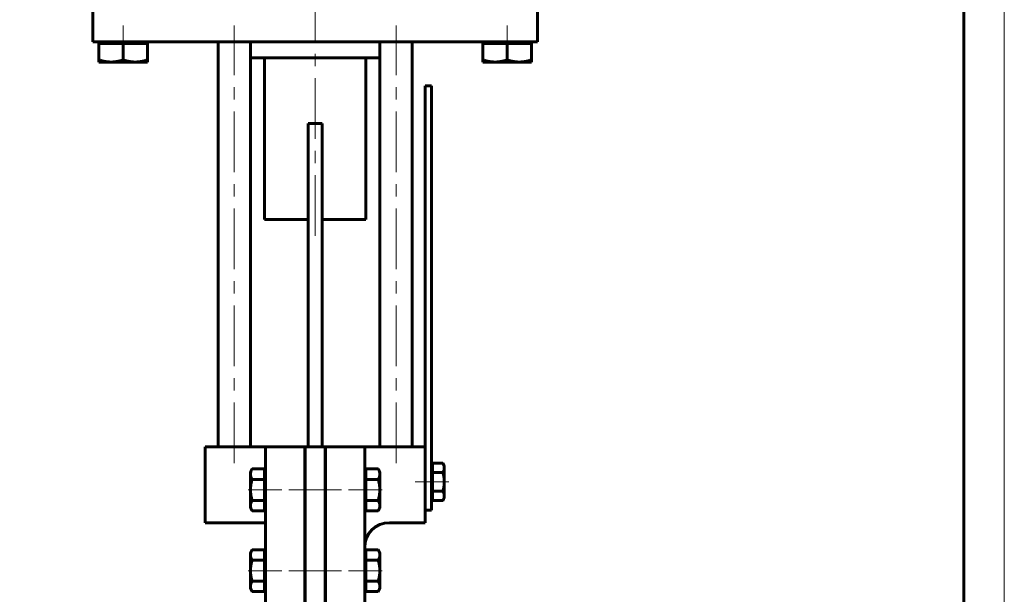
# Model space of a CAD drawing. Header units: millimetres. Extents: x -23 to 297, y 0 to 427.
# Tile 7 of 8: x 175 to 297, y 213 to 284. Entities that reach past the tile are written whole.
import ezdxf

# ---------------------------------------------------------------- set-up
doc = ezdxf.new("R2010")
doc.units = ezdxf.units.MM
for name, pattern in [('K5LT_AXLED', [12, 7.5, -1.5, 1.5, -1.5]), ('K5LT_BASIC', [0]), ('K5LT_THIN', [0])]:
    doc.linetypes.add(name, pattern=pattern)
doc.layers.add('Системный слой', color=7, linetype='Continuous')
doc.layers.add('Системный слой (1)', color=7, linetype='Continuous', true_color=0x6c6c6c)
doc.styles.add('KDIMTEXTSTYLE', font='txt', dxfattribs={"width": 0.96, "oblique": 15, "height": 5})
doc.styles.add('KTEXTSTYLE', font='txt', dxfattribs={"width": 0.96, "height": 5})
doc.dimstyles.new('KDIMSTYLE (0.25)', dxfattribs={"dimtxt": 5, "dimasz": 1, "dimexe": 2, "dimexo": 0, "dimgap": 1, "dimtad": 1, "dimlfac": 4, "dimtxsty": 'KDIMTEXTSTYLE', "dimsah": 1, "dimcen": 0, "dimdle": 1, "dimadec": 0, "dimazin": 0, "dimtfac": 0.667, "dimtmove": 0, "dimatfit": 3, "dimfxl": 1, "dimtvp": 1, "dimtolj": 1, "dimtzin": 0, "dimarcsym": 0})

# ---------------------------------------------------------------- blocks, each defined once
blk = doc.blocks.new('D2')
at = {"layer": 'Системный слой (1)'}
for points in [[(130.72, 166.34), (134.49, 169.69), (129.98, 167.43), (130.77, 167.16)], [(84.81, 136.05), (89.32, 138.31), (88.53, 138.58), (88.58, 139.4)]]:
    blk.add_hatch(color=7, dxfattribs=at).paths.add_polyline_path(points)
at = {"layer": 'Системный слой (1)', "color": 7, "linetype": 'K5LT_THIN', "lineweight": 18}
for p, q in [((134.49, 169.69), (84.81, 136.05)), ((129.98, 167.43), (134.49, 169.69)), ((134.49, 169.69), (130.72, 166.34)), ((130.77, 167.16), (129.98, 167.43)), ((130.72, 166.34), (130.77, 167.16)), ((84.81, 136.05), (88.58, 139.4)), ((88.58, 139.4), (88.53, 138.58)), ((89.32, 138.31), (84.81, 136.05)), ((88.53, 138.58), (89.32, 138.31)), ((84.81, 136.05), (65.33, 122.87)), ((65.33, 122.87), (46.81, 122.87))]:
    blk.add_line(p, q, dxfattribs=at)
blk.add_wipeout([(48.81, 123.87), (48.81, 131.25), (62.75, 131.25), (62.75, 123.87)]).dxf.layer = 'Системный слой (1)'
at = {"layer": 'Системный слой (1)', "color": 7, "char_height": 5, "attachment_point": 1, "style": 'KTEXTSTYLE'}
for s, insert in [('\\fArial|b0|c204|p34;\\H5.0;\\W1.000;\\Q15;\\fGOST Type AU|b0|i0|c204|p34;\\Q15;\\W0.960;⌀', (48.81, 130.46)), ('\\fArial|b0|c204|p34;\\H5.0;\\W1.000;\\Q15;\\fGOST Type AU|b0|i0|c204|p34;\\Q15;\\W0.960;240', (52.12, 130.46))]:
    blk.add_mtext(s, dxfattribs=dict(at, insert=insert))
blk = doc.blocks.new('KDIMARROW_01')
at = {"layer": 'Системный слой'}
blk.add_hatch(color=0, dxfattribs=at).paths.add_polyline_path([(-5, -0.66), (0, 0), (-5, 0.66), (-4.5, 0)])
at = {"layer": 'Системный слой', "color": 0, "linetype": 'K5LT_THIN', "lineweight": 18}
for p, q in [((-4.5, 0), (-5, 0.66)), ((-5, 0.66), (0, 0)), ((0, 0), (-5, -0.66)), ((-5, -0.66), (-4.5, 0))]:
    blk.add_line(p, q, dxfattribs=at)
at = {"layer": 'Системный слой (1)', "color": 0, "linetype": 'K5LT_THIN', "lineweight": 18}
blk.add_line((109.65, 152.87), (109.4, 152.87), dxfattribs=at)
blk = doc.blocks.new('U55')
at = {"color": 7, "linetype": 'K5LT_THIN', "lineweight": 18}
blk.add_line((297, 420), (297, 0), dxfattribs=at)
at = {"color": 150, "linetype": 'K5LT_BASIC', "lineweight": 60, "true_color": 0x0080ff}
blk.add_line((292, 415), (292, 5), dxfattribs=at)

msp = doc.modelspace()

# ---------------------------------------------------------------- linework, layer by layer
at = {"layer": 'Системный слой (1)', "color": 30, "linetype": 'K5LT_AXLED', "lineweight": 18, "true_color": 0xff8000}
for p, q in [((211.7502, 282.8695), (211.7502, 293.1195)), ((188.0002, 278.9194), (188.0002, 283.1195)), ((201.7502, 228.9945), (201.7502, 283.1195)), ((211.7502, 257.1195), (211.7502, 283.1195)), ((221.7502, 228.9945), (221.7502, 283.1195)), ((235.5002, 278.9194), (235.5002, 283.1195)), ((228.2752, 226.6654), (224.1252, 226.6654)), ((203.4752, 225.6837), (207.6252, 225.6837)), ((208.4752, 225.6837), (212.5002, 225.6837)), ((211.0002, 225.6837), (215.0252, 225.6837)), ((215.8752, 225.6837), (220.0252, 225.6837)), ((211.0002, 215.6837), (215.0252, 215.6837)), ((215.8752, 215.6837), (220.0252, 215.6837))]:
    msp.add_line(p, q, dxfattribs=at)
at = {"layer": 'Системный слой (1)', "color": 150, "linetype": 'K5LT_BASIC', "lineweight": 60, "true_color": 0x0080ff}
for p, q in [((184.2502, 291.1195), (184.2502, 281.1195)), ((239.2502, 281.1195), (239.2502, 291.1195)), ((184.2502, 281.1195), (187.3127, 281.1195)), ((185.0002, 280.9194), (185.0002, 281.1195)), ((185.0002, 280.9194), (185.0002, 278.8874)), ((185.0002, 280.9194), (186.5002, 280.9194)), ((186.5002, 280.9194), (188.0002, 280.9194)), ((187.3127, 281.1195), (236.1877, 281.1195)), ((188.0002, 280.9194), (189.5002, 280.9194)), ((188.0002, 280.9194), (188.0002, 278.8874)), ((189.5002, 280.9194), (191.0002, 280.9194)), ((191.0002, 280.9194), (191.0002, 281.1195)), ((191.0002, 280.9194), (191.0002, 278.8874)), ((199.7502, 230.9945), (199.7502, 281.1195)), ((203.7502, 230.9945), (203.7502, 281.1195)), ((219.7502, 230.9945), (219.7502, 281.1195)), ((223.7502, 230.9945), (223.7502, 281.1195)), ((232.5002, 280.9194), (232.5002, 281.1195)), ((232.5002, 280.9194), (232.5002, 278.8874)), ((232.5002, 280.9194), (234.0002, 280.9194)), ((234.0002, 280.9194), (235.5002, 280.9194)), ((235.5002, 280.9194), (235.5002, 278.8874)), ((235.5002, 280.9194), (237.0002, 280.9194)), ((236.1877, 281.1195), (239.2502, 281.1195)), ((237.0002, 280.9194), (238.5002, 280.9194)), ((238.5002, 280.9194), (238.5002, 281.1195)), ((238.5002, 280.9194), (238.5002, 278.8874)), ((219.7502, 279.1195), (203.7502, 279.1195)), ((205.5002, 279.1195), (205.5002, 259.1195)), ((218.0002, 279.1195), (218.0002, 259.1195)), ((185.0002, 278.6194), (185.0002, 278.8874)), ((186.5002, 278.6194), (185.0002, 278.6194)), ((189.5002, 278.6194), (186.5002, 278.6194)), ((191.0002, 278.6194), (189.5002, 278.6194)), ((191.0002, 278.8874), (191.0002, 278.6194)), ((232.5002, 278.6194), (232.5002, 278.8874)), ((234.0002, 278.6194), (232.5002, 278.6194)), ((237.0002, 278.6194), (234.0002, 278.6194)), ((238.5002, 278.6194), (237.0002, 278.6194)), ((238.5002, 278.8874), (238.5002, 278.6194)), ((225.3752, 275.6842), (226.1252, 275.6842)), ((225.3752, 275.6842), (225.3752, 230.9945)), ((226.1252, 275.6842), (226.1252, 223.1842)), ((210.8752, 270.9945), (210.8752, 267.932)), ((212.6252, 270.9945), (210.8752, 270.9945)), ((212.6252, 267.932), (212.6252, 270.9945)), ((210.8752, 230.9945), (210.8752, 267.932)), ((212.6252, 230.9945), (212.6252, 267.932)), ((210.8752, 259.1195), (205.5002, 259.1195)), ((218.0002, 259.1195), (212.6252, 259.1195)), ((198.1252, 230.9945), (198.1252, 221.6195)), ((201.8752, 230.9945), (198.1252, 230.9945)), ((205.6252, 230.9945), (201.8752, 230.9945)), ((205.6252, 230.9945), (205.6252, 226.9945)), ((210.4752, 230.9945), (205.6252, 230.9945)), ((210.4752, 230.9945), (210.4752, 226.9945)), ((210.5002, 230.9945), (210.5002, 226.9945)), ((213.0002, 230.9945), (210.5002, 230.9945)), ((213.0002, 226.9945), (213.0002, 230.9945)), ((213.0252, 230.9945), (213.0252, 226.9945)), ((213.0252, 230.9945), (217.8752, 230.9945)), ((221.6252, 230.9945), (217.8752, 230.9945)), ((217.8752, 230.9945), (217.8752, 226.9945)), ((225.3752, 230.9945), (221.6252, 230.9945)), ((225.3752, 221.6195), (225.3752, 230.9945)), ((203.7502, 227.9337), (203.9511, 228.2818)), ((203.7502, 227.6323), (203.7502, 227.9337)), ((205.4752, 228.2818), (203.9511, 228.2818)), ((205.4752, 228.2818), (205.4752, 227.6323)), ((205.4752, 227.9337), (205.6252, 227.9337)), ((218.0252, 227.9337), (217.8752, 227.9337)), ((218.0252, 228.2818), (218.0252, 227.6323)), ((218.0252, 228.2818), (219.5492, 228.2818)), ((219.7502, 227.9337), (219.5492, 228.2818)), ((219.7502, 227.6323), (219.7502, 227.9337)), ((226.2752, 228.6654), (226.1252, 228.6654)), ((226.2752, 228.9748), (227.5466, 228.9748)), ((226.2752, 228.3974), (226.2752, 228.9748)), ((226.2752, 227.8201), (226.2752, 228.3974)), ((226.2752, 226.6654), (226.2752, 227.8201)), ((226.2752, 227.8201), (227.5466, 227.8201)), ((227.7252, 228.6654), (227.5466, 228.9748)), ((227.7252, 228.6654), (227.7252, 228.3974)), ((227.7252, 228.3974), (227.7252, 226.6654)), ((203.7502, 225.6837), (203.7502, 227.6323)), ((205.4752, 226.9828), (203.9511, 226.9828)), ((205.4752, 227.6323), (205.4752, 226.9828)), ((205.4752, 226.9828), (205.4752, 225.6837)), ((210.5002, 227.0403), (210.4752, 227.0653)), ((210.4752, 226.9945), (210.4752, 177.1528)), ((210.5002, 177.1528), (210.5002, 226.9945)), ((213.0002, 227.0403), (213.0252, 227.0653)), ((213.0002, 226.9945), (213.0002, 177.1528)), ((213.0252, 226.9945), (213.0252, 177.1528)), ((217.8752, 226.9945), (217.8752, 177.1528)), ((218.0252, 227.6323), (218.0252, 226.9828)), ((218.0252, 226.9828), (219.5492, 226.9828)), ((218.0252, 226.9828), (218.0252, 225.6837)), ((219.7502, 225.6837), (219.7502, 227.6323)), ((226.2752, 225.5107), (226.2752, 226.6654)), ((227.7252, 226.6654), (227.7252, 224.9333)), ((203.7502, 223.7352), (203.7502, 225.6837)), ((205.4752, 225.6837), (205.4752, 224.3847)), ((218.0252, 225.6837), (218.0252, 224.3847)), ((219.7502, 223.7352), (219.7502, 225.6837)), ((226.2752, 224.9333), (226.2752, 225.5107)), ((226.2752, 225.5107), (227.5466, 225.5107)), ((205.4752, 224.3847), (203.9511, 224.3847)), ((205.4752, 224.3847), (205.4752, 223.7352)), ((210.5002, 224.3271), (210.4752, 224.3021)), ((213.0002, 224.3271), (213.0252, 224.3021)), ((218.0252, 224.3847), (218.0252, 223.7352)), ((218.0252, 224.3847), (219.5492, 224.3847)), ((226.2752, 224.6654), (226.1252, 224.6654)), ((226.2752, 224.356), (226.2752, 224.9333)), ((226.2752, 224.356), (227.5466, 224.356)), ((227.7252, 224.6654), (227.5466, 224.356)), ((227.7252, 224.9333), (227.7252, 224.6654)), ((203.7502, 223.4337), (203.7502, 223.7352)), ((203.7502, 223.4337), (203.9511, 223.0857)), ((205.4752, 223.0857), (203.9511, 223.0857)), ((205.4752, 223.7352), (205.4752, 223.0857)), ((205.4752, 223.4337), (205.6252, 223.4337)), ((218.0252, 223.4337), (217.8752, 223.4337)), ((218.0252, 223.7352), (218.0252, 223.0857)), ((218.0252, 223.0857), (219.5492, 223.0857)), ((219.7502, 223.4337), (219.5492, 223.0857)), ((219.7502, 223.4337), (219.7502, 223.7352)), ((225.3752, 223.1842), (226.1252, 223.1842)), ((198.1252, 221.6195), (201.8752, 221.6195)), ((201.8752, 221.6195), (205.6252, 221.6195)), ((220.9377, 221.6195), (221.6252, 221.6195)), ((221.6252, 221.6195), (225.3752, 221.6195)), ((218.0252, 218.2818), (219.5492, 218.2818)), ((218.0252, 218.2818), (218.0252, 217.6323)), ((219.7502, 217.9337), (219.5492, 218.2818)), ((210.5002, 217.0403), (210.4752, 217.0653)), ((213.0002, 217.0403), (213.0252, 217.0653)), ((218.0252, 217.9337), (217.8752, 217.9337)), ((218.0252, 217.6323), (218.0252, 216.9828)), ((218.0252, 216.9828), (218.0252, 215.6837)), ((218.0252, 216.9828), (219.5492, 216.9828)), ((219.7502, 217.6323), (219.7502, 217.9337)), ((219.7502, 215.6837), (219.7502, 217.6323)), ((218.0252, 215.6837), (218.0252, 214.3847)), ((219.7502, 213.7352), (219.7502, 215.6837)), ((218.0252, 214.3847), (219.5492, 214.3847)), ((218.0252, 214.3847), (218.0252, 213.7352)), ((210.5002, 214.3271), (210.4752, 214.3021)), ((213.0002, 214.3271), (213.0252, 214.3021)), ((218.0252, 213.4337), (217.8752, 213.4337)), ((218.0252, 213.7352), (218.0252, 213.0857)), ((219.7502, 213.4337), (219.5492, 213.0857)), ((219.7502, 213.4337), (219.7502, 213.7352)), ((218.0252, 213.0857), (219.5492, 213.0857))]:
    msp.add_line(p, q, dxfattribs=at)
msp.add_arc((220.9377, 218.557), 3.0625, 90, 180, dxfattribs=at)
for points in [[(185.0002, 278.8874), (185.804, 278.6194), (186.5002, 278.6194)], [(186.5002, 278.6194), (187.1963, 278.6194), (188.0002, 278.8874)], [(188.0002, 278.8874), (188.804, 278.6194), (189.5002, 278.6194)], [(189.5002, 278.6194), (190.1963, 278.6194), (191.0002, 278.8874)], [(232.5002, 278.8874), (233.304, 278.6194), (234.0002, 278.6194)], [(234.0002, 278.6194), (234.6963, 278.6194), (235.5002, 278.8874)], [(235.5002, 278.8874), (236.304, 278.6194), (237.0002, 278.6194)], [(237.0002, 278.6194), (237.6963, 278.6194), (238.5002, 278.8874)], [(203.9511, 228.2818), (203.7502, 227.9337), (203.7502, 227.6323)], [(219.5492, 228.2818), (219.7502, 227.9337), (219.7502, 227.6323)], [(227.7252, 228.3974), (227.7252, 228.6654), (227.5466, 228.9748)], [(227.5466, 227.8201), (227.7252, 228.1295), (227.7252, 228.3974)], [(227.7252, 226.6654), (227.7252, 227.2013), (227.5466, 227.8201)], [(203.7502, 227.6323), (203.7502, 227.3309), (203.9511, 226.9828)], [(203.9511, 226.9828), (203.7502, 226.2866), (203.7502, 225.6837)], [(219.7502, 227.6323), (219.7502, 227.3309), (219.5492, 226.9828)], [(219.5492, 226.9828), (219.7502, 226.2866), (219.7502, 225.6837)], [(227.5466, 225.5107), (227.7252, 226.1295), (227.7252, 226.6654)], [(203.7502, 225.6837), (203.7502, 225.0809), (203.9511, 224.3847)], [(219.7502, 225.6837), (219.7502, 225.0809), (219.5492, 224.3847)], [(227.7252, 224.9333), (227.7252, 225.2013), (227.5466, 225.5107)], [(203.9511, 224.3847), (203.7502, 224.0366), (203.7502, 223.7352)], [(219.5492, 224.3847), (219.7502, 224.0366), (219.7502, 223.7352)], [(227.5466, 224.356), (227.7252, 224.6654), (227.7252, 224.9333)], [(203.7502, 223.7352), (203.7502, 223.4337), (203.9511, 223.0857)], [(219.7502, 223.7352), (219.7502, 223.4337), (219.5492, 223.0857)], [(219.5492, 218.2818), (219.7502, 217.9337), (219.7502, 217.6323)], [(219.7502, 217.6323), (219.7502, 217.3309), (219.5492, 216.9828)], [(219.5492, 216.9828), (219.7502, 216.2866), (219.7502, 215.6837)], [(219.7502, 215.6837), (219.7502, 215.0809), (219.5492, 214.3847)], [(219.5492, 214.3847), (219.7502, 214.0366), (219.7502, 213.7352)], [(219.7502, 213.7352), (219.7502, 213.4337), (219.5492, 213.0857)]]:
    msp.add_rational_spline(points, [1, 1.0379548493, 1], degree=2, dxfattribs=at)

# ---------------------------------------------------------------- dimensions: what is measured, and where the dimension line sits
at = {"layer": 'Системный слой (1)', "color": 7}
dim = msp.add_diameter_dim_2p(p1=(209.0258, 220.1345), p2=(10.2756, 85.6044), dimstyle='KDIMSTYLE (0.25)', override={"dimtih": 1, "dimtoh": 1, "dimpost": '\\fGOST Type AU|b0|c204|p34;\\H5.0;\\W0.960;\\Q15;<>', "dimblk1": 'KDIMARROW_01', "dimblk2": 'KDIMARROW_01', "dimclrt": 7, "dimtol": 1, "dimtp": 0, "dimtm": 0, "dimtdec": 5, "dimtmove": 1, "dimatfit": 2, "dimtolj": 1}, dxfattribs=at)
dim.commit()
dim.dimension.update_dxf_attribs({"geometry": 'D2', "text_midpoint": (63.3297, 122.8695), "dimtype": 163})

# ---------------------------------------------------------------- next in the draw order: linework, layer by layer
at = {"layer": 'Системный слой (1)', "color": 150, "linetype": 'K5LT_BASIC', "lineweight": 60, "true_color": 0x0080ff}
for p, q in [((205.6252, 226.9945), (205.6252, 177.1528)), ((203.7502, 217.9337), (203.9511, 218.2818)), ((205.4752, 218.2818), (203.9511, 218.2818)), ((205.4752, 218.2818), (205.4752, 217.6323)), ((203.7502, 217.6323), (203.7502, 217.9337)), ((203.7502, 215.6837), (203.7502, 217.6323)), ((205.4752, 216.9828), (203.9511, 216.9828)), ((205.4752, 217.9337), (205.6252, 217.9337)), ((205.4752, 217.6323), (205.4752, 216.9828)), ((205.4752, 216.9828), (205.4752, 215.6837)), ((203.7502, 213.7352), (203.7502, 215.6837)), ((205.4752, 215.6837), (205.4752, 214.3847)), ((205.4752, 214.3847), (203.9511, 214.3847)), ((205.4752, 214.3847), (205.4752, 213.7352)), ((203.7502, 213.4337), (203.7502, 213.7352)), ((203.7502, 213.4337), (203.9511, 213.0857)), ((205.4752, 213.7352), (205.4752, 213.0857)), ((205.4752, 213.4337), (205.6252, 213.4337)), ((205.4752, 213.0857), (203.9511, 213.0857))]:
    msp.add_line(p, q, dxfattribs=at)
at = {"layer": 'Системный слой (1)', "color": 30, "linetype": 'K5LT_AXLED', "lineweight": 18, "true_color": 0xff8000}
for p, q in [((203.4752, 215.6837), (207.6252, 215.6837)), ((208.4752, 215.6837), (212.5002, 215.6837))]:
    msp.add_line(p, q, dxfattribs=at)
at = {"layer": 'Системный слой (1)', "color": 150, "linetype": 'K5LT_BASIC', "lineweight": 60, "true_color": 0x0080ff}
for points in [[(203.9511, 218.2818), (203.7502, 217.9337), (203.7502, 217.6323)], [(203.7502, 217.6323), (203.7502, 217.3309), (203.9511, 216.9828)], [(203.9511, 216.9828), (203.7502, 216.2866), (203.7502, 215.6837)], [(203.7502, 215.6837), (203.7502, 215.0809), (203.9511, 214.3847)], [(203.9511, 214.3847), (203.7502, 214.0366), (203.7502, 213.7352)], [(203.7502, 213.7352), (203.7502, 213.4337), (203.9511, 213.0857)]]:
    msp.add_rational_spline(points, [1, 1.0379548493, 1], degree=2, dxfattribs=at)

# ---------------------------------------------------------------- next in the draw order: block references
msp.add_blockref('U55', (0, 0))

doc.saveas('drawing.dxf')
